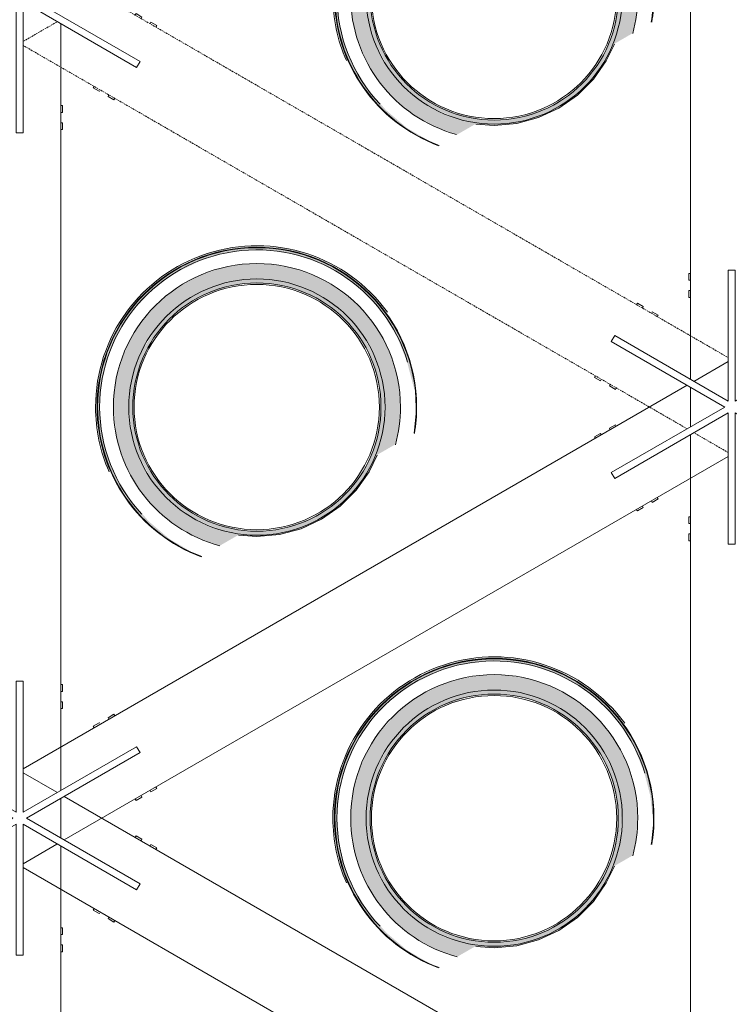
# Model space of a CAD drawing. Header units: centimetres. Extents: x 6036 to 22185, y 5782 to 11383.
# Tile 216 of 256: x 19245 to 19452, y 7948 to 8235. Entities that reach past the tile are written whole.
import ezdxf

# ---------------------------------------------------------------- set-up
doc = ezdxf.new("R2010")
doc.units = ezdxf.units.CM
doc.linetypes.add('Hidden', pattern=[0.714375, 0.47625, -0.238125])
doc.layers.add('A-FLOR', color=192, linetype='Continuous', lineweight=9)
doc.layers.add('A-GENM', color=13, linetype='Continuous', lineweight=9)

# ---------------------------------------------------------------- blocks, each defined once
blk = doc.blocks.new('WIND_SwietlikDachowy - WIND_SwietlikDachowy-V225-7-02 ZestMeble')
at = {"layer": 'A-GENM'}
for points in [[(-43.03, -18.82), (-42.67, -18.43), (-44.34, -14.24), (-46.11, -6.41), (-46.5, 1.71), (-45.87, 8.23), (-43.41, 16.74), (-40.37, 23.2), (-36.22, 29.28), (-31.09, 34.71), (-25.1, 39.27), (-18.44, 42.82), (-11.27, 45.24), (-1.87, 46.48), (5.62, 46.19), (12.96, 44.7), (19.97, 42.04), (26.47, 38.3), (32.28, 33.56), (37.36, 28.56), (32.12, 34.32), (26.15, 39.05), (19.58, 42.71), (12.81, 45.21), (7.37, 46.52), (-2.03, 46.94), (-8.57, 46.23), (-15.05, 44.59), (-22.92, 41.03), (-28.87, 37.09), (-34.57, 31.82), (-38.8, 26.56), (-42.44, 20.24), (-45.27, 12.56), (-46.64, 5.83), (-47.1, 0), (-46.01, -9.51), (-43.98, -16.52), (-43.11, -18.62)], [(-16.21, -43.58), (-16.05, -43.49), (-18.68, -42.58), (-25.43, -38.93), (-31.49, -34.21), (-36.7, -28.56), (-40.9, -22.13), (-43.98, -15.1), (-45.87, -7.65), (-46.5, 0), (-45.87, 7.65), (-43.98, 15.1), (-40.9, 22.13), (-36.7, 28.56), (-31.49, 34.21), (-25.43, 38.93), (-18.68, 42.58), (-11.42, 45.08), (-3.84, 46.34), (3.84, 46.34), (11.42, 45.08), (18.68, 42.58), (25.43, 38.93), (31.49, 34.21), (36.7, 28.56), (41.31, 21.19), (44.29, 13.88), (45.87, 7.65), (46.5, 0), (46.64, 0), (46.01, 7.68), (44.11, 15.14), (41.02, 22.2), (36.81, 28.65), (31.59, 34.32), (25.51, 39.05), (18.74, 42.71), (11.45, 45.21), (3.85, 46.48), (-3.85, 46.48), (-11.45, 45.21), (-18.74, 42.71), (-25.51, 39.05), (-31.59, 34.32), (-36.81, 28.65), (-41.02, 22.2), (-44.43, 13.88), (-46.01, 7.68), (-46.64, 0), (-45.91, -8.04), (-44.11, -15.14), (-41.02, -22.2), (-35.6, -29.96), (-31.59, -34.32), (-25.51, -39.05), (-18.74, -42.71)], [(-46.5, 0), (-45.9, 0), (-45.25, 7.65), (-43.33, 15.1), (-40.18, 22.13), (-35.88, 28.56), (-30.39, 34.32), (-24.18, 38.93), (-16.84, 42.58), (-11.27, 44.5), (-3.79, 45.74), (3.84, 45.73), (11.42, 44.44), (18.74, 41.87), (25.51, 38.11), (31.59, 33.22), (36.85, 27.23), (41.02, 20.36), (43.88, 13.06), (45.56, 6.59), (46.11, 4.7), (45.86, 7.68), (43.96, 15.14), (40.85, 22.2), (36.62, 28.65), (31.36, 34.32), (25.21, 39.05), (18.3, 42.71), (10.59, 45.21), (3.79, 46.34), (-3.85, 46.34), (-11.45, 45.07), (-18.74, 42.55), (-25.51, 38.87), (-31.59, 34.11), (-36.85, 28.32), (-41.02, 21.85), (-44.29, 13.88), (-46.01, 5.97), (-46.11, 4.7)], [(-16.05, -43.49), (-19.1, -42.26), (-25.51, -38.51), (-31.59, -33.34), (-36.85, -27.23), (-41.02, -20.36), (-43.41, -14.9), (-45.27, -7.55), (-45.9, 0), (-46.5, 0), (-45.77, -8.04), (-43.96, -15.14), (-40.85, -22.2), (-35.41, -29.96), (-31.36, -34.32), (-25.21, -39.05), (-18.3, -42.71)]]:
    blk.add_hatch(color=256, dxfattribs=at).paths.add_polyline_path(points)
h = blk.add_hatch(color=256, dxfattribs=at)
h.paths.add_polyline_path([(-10.79, -40.45), (-5.39, -37.33), (0.3, -37.77), (6.82, -37.16), (13.14, -35.42), (19.06, -32.62), (24.42, -28.84), (29.03, -24.19), (32.78, -18.81), (35.38, -13.79), (40.3, -10.95), (41.33, -6.9), (41.9, 0), (41.31, 6.98), (39.51, 13.88), (36.85, 19.94), (33.06, 25.74), (28.38, 30.83), (21.58, 35.8), (16.37, 38.53), (10.29, 40.62), (3.46, 41.76), (-3.46, 41.76), (-10.29, 40.62), (-16.83, 38.37), (-22.92, 35.08), (-28.38, 30.83), (-33.5, 25.07), (-36.85, 19.94), (-39.63, 13.6), (-41.33, 6.9), (-41.9, 0), (-41.04, -8.04), (-39.63, -13.6), (-36.85, -19.94), (-33.06, -25.74), (-28.38, -30.83), (-22.92, -35.08), (-16.83, -38.37)])
h.paths.add_polyline_path([(0, -37.4), (-6.49, -36.83), (-12.79, -35.14), (-18.7, -32.39), (-24.04, -28.65), (-28.65, -24.04), (-32.39, -18.7), (-35.14, -12.79), (-36.83, -6.49), (-37.4, 0), (-36.83, 6.49), (-34.64, 13.88), (-32.39, 18.7), (-28.65, 24.04), (-24.04, 28.65), (-18.7, 32.39), (-12.79, 35.14), (-6.49, 36.83), (0, 37.4), (6.49, 36.83), (12.79, 35.14), (18.7, 32.39), (24.04, 28.65), (28.65, 24.04), (32.39, 18.7), (35.14, 12.79), (36.83, 6.49), (37.4, 0), (36.42, -8.04), (34.42, -14.35), (32.25, -18.9), (28.39, -24.3), (23.6, -28.96), (17.96, -32.74), (11.39, -35.52), (6.34, -36.84), (1.99, -37.23)])
h = blk.add_hatch(color=256, dxfattribs=at)
h.paths.add_polyline_path([(0, -37.4), (6.56, -36.81), (12.93, -35.08), (18.9, -32.25), (24.3, -28.39), (28.96, -23.6), (32.74, -17.96), (35.52, -11.39), (36.83, -6.49), (37.23, 1.99), (36.81, 6.56), (34.64, 13.88), (31.52, 19.94), (28.38, 24.31), (22.92, 29.44), (18.7, 32.39), (12.79, 35.14), (6.49, 36.83), (0, 37.4), (-6.49, 36.83), (-12.79, 35.14), (-18.7, 32.39), (-24.04, 28.65), (-28.65, 24.04), (-33.06, 17.25), (-35.14, 12.79), (-36.83, 6.49), (-37.4, 0), (-36.42, -8.04), (-34.77, -13.6), (-31.52, -19.94), (-28.38, -24.31), (-22.92, -29.44), (-17.96, -32.74), (-11.39, -35.52), (-6.49, -36.83), (-1.99, -37.23)])
h.paths.add_polyline_path([(0, -36.08), (-3.46, -36.05), (-11.6, -34.19), (-17.48, -31.61), (-22.92, -27.92), (-27.05, -24.04), (-30.99, -18.7), (-33.87, -12.79), (-35.64, -6.39), (-36.23, 0), (-35.14, 8.31), (-33.06, 14.53), (-30.8, 19.07), (-26.77, 24.41), (-21.83, 28.91), (-16.15, 32.43), (-8.57, 35.1), (-3.34, 36.08), (4.82, 35.8), (10.29, 34.7), (17.48, 31.61), (22.92, 27.92), (27.05, 24.04), (30.99, 18.7), (33.87, 12.79), (35.63, 6.49), (36.23, 0), (35.14, -8.31), (33.78, -13.09), (30.8, -19.07), (26.77, -24.41), (21.76, -28.96), (15.37, -32.74), (8.33, -35.14), (3.34, -36.08)])
for centre, radius, start, end in [((0, 0), 47.1, 36, 180), ((0, 0), 46.64, 0, 180), ((0, 0), 46.5, 0, 180), ((0, 0), 45.9, 16.5746, 180), ((0, 0), 41.9, 0, 180), ((0, 0), 37.4, 0, 180), ((0, 0), 36.23, 0, 180), ((-0.04, 0), 35.8, 0, 180), ((0, 0), 47.1, 180, 203.6237), ((0, 0), 46.64, 180, 249.5977), ((0, 0), 46.5, 180, 249.7447), ((0, 0), 45.9, 180, 222.9127), ((0, 0), 41.9, 180, 255.0667), ((0, 0), 37.4, 180, 0), ((0, 0), 36.23, 180, 0), ((0, 0), 46.5, 350.5263, 0), ((0, 0), 46.64, 350.5263, 360), ((-0.04, 0), 35.8, 180, 360), ((0, 0), 41.9, 344.7999, 360)]:
    blk.add_arc(centre, radius, start, end, dxfattribs=at)
blk = doc.blocks.new('WIND_SwietlikDachowy - WIND_SwietlikDachowy-V227-7-02 ZestMeble')
at = {"layer": 'A-GENM'}
h = blk.add_hatch(color=256, dxfattribs=at)
h.paths.add_polyline_path([(-16.21, -43.58), (-16.38, -43.37), (-18.68, -42.58), (-25.43, -38.93), (-31.49, -34.21), (-36.7, -28.56), (-40.9, -22.13), (-43.98, -15.1), (-45.87, -7.65), (-46.5, 0), (-45.87, 7.65), (-43.98, 15.1), (-40.9, 22.13), (-36.7, 28.56), (-31.49, 34.21), (-25.43, 38.93), (-18.68, 42.58), (-18.74, 42.71), (-27.11, 37.8), (-31.59, 34.32), (-36.81, 28.65), (-41.02, 22.2), (-44.11, 15.14), (-46.01, 7.68), (-46.64, 0), (-46.01, -7.68), (-44.11, -15.14), (-41.02, -22.2), (-36.81, -28.65), (-31.59, -34.32), (-25.51, -39.05), (-18.74, -42.71), (-16.62, -43.44)])
h.paths.add_polyline_path([(46.01, -7.68), (46.64, 0), (46.5, 0), (45.87, -7.65)])
for points in [[(-46.01, 0), (-45.9, 0), (-45.25, 7.65), (-43.33, 15.1), (-40.18, 22.13), (-35.88, 28.56), (-30.56, 34.33), (-24.68, 39.05), (-18.14, 42.71), (-18.74, 42.55), (-26.88, 37.8), (-31.59, 34.11), (-36.85, 28.32), (-41.02, 21.85), (-44.11, 14.57), (-46.01, 5.97), (-46.5, 0)], [(-43.03, -18.82), (-42.67, -18.43), (-44.34, -14.24), (-46.11, -6.41), (-46.5, 1.71), (-45.87, 8.23), (-43.41, 16.74), (-42.67, 18.62), (-43.11, 18.62), (-45.27, 12.56), (-46.64, 5.83), (-47.1, 0), (-46.01, -9.51), (-43.98, -16.52), (-43.11, -18.62)], [(-16.05, -43.49), (-19.1, -42.26), (-25.51, -38.51), (-31.59, -33.34), (-36.85, -27.23), (-41.02, -20.36), (-43.41, -14.9), (-45.27, -7.55), (-45.9, 0), (-46.5, 0), (-45.86, -7.68), (-43.96, -15.14), (-40.85, -22.2), (-36.62, -28.65), (-31.36, -34.32), (-25.21, -39.05), (-18.3, -42.71), (-16.38, -43.37)]]:
    blk.add_hatch(color=256, dxfattribs=at).paths.add_polyline_path(points)
h = blk.add_hatch(color=256, dxfattribs=at)
h.paths.add_polyline_path([(-10.79, -40.45), (-5.39, -37.33), (0.3, -37.77), (6.82, -37.16), (13.14, -35.42), (19.06, -32.62), (24.42, -28.84), (29.03, -24.19), (32.95, -18.44), (35.38, -13.79), (40.3, -10.95), (41.33, -6.9), (41.9, 0), (41.33, 6.9), (40.3, 10.95), (35.02, 14), (32.45, 19.31), (27.86, 25.39), (23.94, 29.2), (18.54, 32.9), (12.58, 35.61), (6.23, 37.25), (-0.3, 37.77), (-5.39, 37.33), (-10.79, 40.45), (-17.89, 37.8), (-22.92, 35.08), (-28.38, 30.83), (-33.29, 25.39), (-36.85, 19.94), (-39.63, 13.6), (-41.33, 6.9), (-41.9, 0), (-41.33, -6.9), (-39.63, -13.6), (-36.85, -19.94), (-33.06, -25.74), (-27.97, -31.14), (-22.92, -35.08), (-16.83, -38.37), (-11.03, -40.36)])
h.paths.add_polyline_path([(0, -37.4), (-6.49, -36.83), (-12.79, -35.14), (-18.7, -32.39), (-24.04, -28.65), (-28.65, -24.04), (-32.51, -18.44), (-35.14, -12.79), (-36.83, -6.49), (-37.4, 0), (-36.83, 6.49), (-35.14, 12.79), (-32.39, 18.7), (-27.3, 25.39), (-24.04, 28.65), (-18.7, 32.39), (-12.79, 35.14), (-4.78, 36.98), (1.99, 37.23), (6.85, 36.74), (12.79, 35.14), (18.9, 32.25), (24.3, 28.39), (28.96, 23.6), (32.74, 17.96), (35.14, 12.79), (36.83, 6.49), (37.4, 0), (36.83, -6.49), (34.42, -14.35), (32.25, -18.9), (28.39, -24.3), (23.6, -28.96), (17.96, -32.74), (11.39, -35.52), (6.49, -36.83), (0.24, -37.38)])
h = blk.add_hatch(color=256, dxfattribs=at)
h.paths.add_polyline_path([(0, -37.4), (6.49, -36.83), (13.28, -34.92), (18.9, -32.25), (24.3, -28.39), (28.96, -23.6), (32.74, -17.96), (35.52, -11.39), (36.83, -6.49), (37.23, 1.99), (36.81, 6.56), (35.08, 12.93), (32.25, 18.9), (27.3, 25.39), (22.92, 29.44), (17.96, 32.74), (11.39, 35.52), (6.49, 36.83), (-1.99, 37.23), (-6.56, 36.81), (-12.93, 35.08), (-18.9, 32.25), (-24.3, 28.39), (-28.65, 24.04), (-33.06, 17.25), (-35.14, 12.79), (-36.83, 6.49), (-37.4, 0), (-36.72, -6.9), (-34.77, -13.6), (-31.52, -19.94), (-27.97, -24.72), (-22.92, -29.44), (-17.96, -32.74), (-11.39, -35.52), (-6.49, -36.83), (-1.99, -37.23)])
h.paths.add_polyline_path([(3.34, -36.08), (-3.46, -36.05), (-11.6, -34.19), (-17.48, -31.61), (-22.92, -27.92), (-27.05, -24.04), (-31.12, -18.44), (-33.87, -12.79), (-35.64, -6.39), (-36.23, 0), (-35.14, 8.31), (-33.06, 14.53), (-30.8, 19.07), (-25.41, 25.65), (-21.76, 28.96), (-15.37, 32.74), (-8.33, 35.14), (-3.04, 36.08), (3.46, 36.05), (10.29, 34.7), (17.48, 31.61), (22.92, 27.92), (27.05, 24.04), (30.99, 18.7), (33.87, 12.79), (35.63, 6.49), (36.23, 0), (35.14, -8.31), (33.78, -13.09), (30.8, -19.07), (26.77, -24.41), (21.76, -28.96), (15.37, -32.74), (8.33, -35.14), (3.46, -36.05)])
for centre, radius, start, end in [((0, 0), 46.64, 110.4023, 180), ((0, 0), 46.5, 110.2553, 180), ((0, 0), 41.9, 104.9333, 180), ((0, 0), 37.4, 0, 180), ((0, 0), 36.23, 0, 180), ((-0.04, 0), 35.8, 0, 180), ((0, 0), 45.9, 136.5701, 180), ((0, 0), 47.1, 156.3763, 180), ((0, 0), 41.9, 0, 15.2001), ((0, 0), 46.5, 0, 9.4737), ((0, 0), 46.64, 0, 9.4737), ((0, 0), 47.1, 180, 203.6237), ((0, 0), 46.64, 180, 249.5977), ((0, 0), 46.5, 180, 249.7447), ((0, 0), 45.9, 180, 223.4299), ((0, 0), 41.9, 180, 254.7146), ((0, 0), 37.4, 180, 0), ((0, 0), 36.23, 180, 0), ((0, 0), 46.5, 350.5263, 0), ((0, 0), 46.64, 350.5263, 360), ((-0.04, 0), 35.8, 180, 360), ((0, 0), 41.9, 344.7999, 360)]:
    blk.add_arc(centre, radius, start, end, dxfattribs=at)
blk = doc.blocks.new('WIND_SwietlikDachowy - WIND_SwietlikDachowy-V228-7-02 ZestMeble')
at = {"layer": 'A-GENM'}
for points in [[(-43.03, -18.82), (-42.67, -18.43), (-44.34, -14.24), (-46.11, -6.41), (-46.5, 1.71), (-45.87, 8.23), (-43.41, 16.74), (-40.37, 23.2), (-36.22, 29.28), (-31.09, 34.71), (-25.1, 39.27), (-18.44, 42.82), (-11.27, 45.24), (-1.87, 46.48), (5.62, 46.19), (12.96, 44.7), (19.97, 42.04), (26.47, 38.3), (32.28, 33.56), (37.36, 28.56), (32.12, 34.32), (26.15, 39.05), (19.58, 42.71), (12.81, 45.21), (7.37, 46.52), (0, 47.1), (-8.68, 46.2), (-15.05, 44.59), (-22.92, 41.03), (-28.87, 37.09), (-34.57, 31.82), (-38.8, 26.56), (-42.44, 20.24), (-45.27, 12.56), (-46.64, 5.83), (-47.1, 0), (-46.01, -9.51), (-43.98, -16.52), (-43.11, -18.62)], [(-16.21, -43.58), (-16.38, -43.37), (-18.68, -42.58), (-25.43, -38.93), (-31.49, -34.21), (-36.7, -28.56), (-40.9, -22.13), (-43.98, -15.1), (-45.87, -7.65), (-46.5, 0), (-45.87, 7.65), (-43.98, 15.1), (-40.9, 22.13), (-36.7, 28.56), (-31.49, 34.21), (-25.43, 38.93), (-18.68, 42.58), (-11.42, 45.08), (-3.04, 46.34), (4.66, 46.2), (11.42, 45.08), (18.68, 42.58), (25.43, 38.93), (31.49, 34.21), (36.7, 28.56), (40.9, 22.13), (43.98, 15.1), (45.87, 7.65), (46.5, 0), (46.45, 2.37), (46.01, 7.68), (44.11, 15.14), (41.02, 22.2), (36.81, 28.65), (31.59, 34.32), (25.51, 39.05), (18.74, 42.71), (11.45, 45.21), (3.85, 46.48), (-5.52, 46.2), (-11.45, 45.21), (-18.74, 42.71), (-25.51, 39.05), (-31.59, 34.32), (-36.81, 28.65), (-41.02, 22.2), (-44.11, 15.14), (-46.01, 7.68), (-46.64, 0), (-46.01, -7.68), (-44.11, -15.14), (-41.02, -22.2), (-36.81, -28.65), (-31.59, -34.32), (-25.51, -39.05), (-18.74, -42.71), (-16.62, -43.44)], [(46.3, 0), (46.5, 0), (45.86, 7.68), (43.96, 15.14), (40.85, 22.2), (36.62, 28.65), (31.36, 34.32), (25.21, 39.05), (18.3, 42.71), (10.59, 45.21), (3.79, 46.34), (-4.66, 46.2), (-11.45, 45.07), (-18.74, 42.55), (-25.51, 38.87), (-31.59, 34.11), (-36.85, 28.32), (-41.02, 21.85), (-44.11, 14.57), (-46.01, 5.97), (-46.5, 0), (-45.9, 0), (-45.25, 7.65), (-43.33, 15.1), (-40.14, 22.2), (-35.88, 28.56), (-30.52, 34.21), (-24.18, 38.93), (-16.84, 42.58), (-11.27, 44.5), (-3.04, 45.74), (3.84, 45.73), (11.42, 44.44), (18.74, 41.87), (25.51, 38.11), (31.59, 33.22), (36.85, 27.23), (41.02, 20.36), (43.88, 13.06), (45.56, 6.59), (46.12, 1.58)], [(-16.05, -43.49), (-19.1, -42.26), (-25.51, -38.51), (-31.59, -33.34), (-36.85, -27.23), (-41.02, -20.36), (-43.41, -14.9), (-45.27, -7.55), (-45.9, 0), (-46.5, 0), (-45.86, -7.68), (-43.96, -15.14), (-40.85, -22.2), (-36.62, -28.65), (-31.36, -34.32), (-25.21, -39.05), (-18.3, -42.71), (-16.38, -43.37)]]:
    blk.add_hatch(color=256, dxfattribs=at).paths.add_polyline_path(points)
h = blk.add_hatch(color=256, dxfattribs=at)
h.paths.add_polyline_path([(-10.79, -40.45), (-5.39, -37.33), (0.3, -37.77), (6.82, -37.16), (13.14, -35.42), (19.06, -32.62), (24.42, -28.84), (29.03, -24.19), (32.78, -18.81), (35.38, -13.79), (40.3, -10.95), (41.33, -6.9), (41.9, 0), (41.33, 6.9), (39.63, 13.6), (36.85, 19.94), (33.06, 25.74), (28.38, 30.83), (21.9, 35.63), (16.83, 38.37), (10.29, 40.62), (3.46, 41.76), (-3.46, 41.76), (-10.29, 40.62), (-16.83, 38.37), (-22.92, 35.08), (-28.38, 30.83), (-34.01, 24.29), (-36.85, 19.94), (-39.63, 13.6), (-41.33, 6.9), (-41.9, 0), (-41.33, -6.9), (-39.63, -13.6), (-36.85, -19.94), (-33.06, -25.74), (-27.97, -31.14), (-22.92, -35.08), (-16.83, -38.37)])
h.paths.add_polyline_path([(0, -37.4), (-6.49, -36.83), (-12.79, -35.14), (-18.7, -32.39), (-24.04, -28.65), (-28.65, -24.04), (-32.39, -18.7), (-35.14, -12.79), (-36.83, -6.49), (-37.4, 0), (-36.83, 6.49), (-35.14, 12.79), (-32.39, 18.7), (-27.97, 24.72), (-24.04, 28.65), (-18.7, 32.39), (-12.79, 35.14), (-6.49, 36.83), (0, 37.4), (6.49, 36.83), (12.79, 35.14), (18.7, 32.39), (24.04, 28.65), (28.65, 24.04), (32.39, 18.7), (35.14, 12.79), (36.83, 6.49), (37.4, 0), (36.83, -6.49), (34.42, -14.35), (31.79, -19.55), (28.39, -24.3), (23.6, -28.96), (17.96, -32.74), (11.39, -35.52), (6.49, -36.83), (0.3, -37.37)])
h = blk.add_hatch(color=256, dxfattribs=at)
h.paths.add_polyline_path([(0, -37.4), (6.49, -36.83), (12.79, -35.14), (18.9, -32.25), (24.3, -28.39), (28.96, -23.6), (32.74, -17.96), (35.52, -11.39), (36.83, -6.49), (37.23, 1.99), (36.81, 6.56), (34.77, 13.6), (31.52, 19.94), (28.38, 24.31), (22.92, 29.44), (18.7, 32.39), (12.79, 35.14), (6.49, 36.83), (0, 37.4), (-6.49, 36.83), (-12.79, 35.14), (-18.7, 32.39), (-24.04, 28.65), (-28.65, 24.04), (-33.06, 17.25), (-35.14, 12.79), (-36.83, 6.49), (-37.4, 0), (-36.72, -6.9), (-34.77, -13.6), (-31.79, -19.55), (-27.97, -24.72), (-22.92, -29.44), (-17.96, -32.74), (-11.39, -35.52), (-6.49, -36.83), (-1.99, -37.23)])
h.paths.add_polyline_path([(3.34, -36.08), (-3.46, -36.05), (-11.6, -34.19), (-17.48, -31.61), (-22.92, -27.92), (-27.05, -24.04), (-30.99, -18.7), (-33.87, -12.79), (-35.64, -6.39), (-36.23, 0), (-35.14, 8.31), (-33.06, 14.53), (-30.8, 19.07), (-26.77, 24.41), (-21.83, 28.91), (-16.15, 32.43), (-8.33, 35.14), (-3.04, 36.08), (3.46, 36.05), (10.29, 34.7), (17.48, 31.61), (22.92, 27.92), (27.05, 24.04), (30.99, 18.7), (33.87, 12.79), (35.63, 6.49), (36.23, 0), (35.14, -8.31), (33.78, -13.09), (30.44, -19.55), (26.77, -24.41), (21.76, -28.96), (15.37, -32.74), (8.33, -35.14), (3.46, -36.05)])
for centre, radius, start, end in [((0, 0), 47.1, 36, 180), ((0, 0), 46.64, 0, 180), ((0, 0), 46.5, 0, 180), ((0, 0), 45.9, 16.5746, 180), ((0, 0), 41.9, 0, 180), ((0, 0), 37.4, 0, 180), ((0, 0), 36.23, 0, 180), ((-0.04, 0), 35.8, 0, 180), ((0, 0), 47.1, 180, 203.6237), ((0, 0), 46.64, 180, 249.5977), ((0, 0), 46.5, 180, 249.7447), ((0, 0), 45.9, 180, 223.4299), ((0, 0), 41.9, 180, 255.0667), ((0, 0), 37.4, 180, 0), ((0, 0), 36.23, 180, 0), ((0, 0), 46.5, 350.5263, 0), ((0, 0), 46.64, 350.5263, 360), ((-0.04, 0), 35.8, 180, 360), ((0, 0), 41.9, 344.7999, 360)]:
    blk.add_arc(centre, radius, start, end, dxfattribs=at)
blk = doc.blocks.new('GEMO_Zwornik - GEMO_Zwornik-7988283-7-02 ZestMeble')
at = {"layer": 'A-GENM'}
for p, q in [((-12.5, 39), (-12, 39)), ((-12.5, 39), (-12.5, 37)), ((-1, 1.73), (-1, 40)), ((-1, 40), (1, 40)), ((1, 40), (1, 1.73)), ((12, 39), (12.5, 39)), ((12.5, 37), (12.5, 39)), ((-12, 37), (-12.5, 37)), ((12.5, 37), (12, 37)), ((-12.5, 34), (-12, 34)), ((-12.5, 34), (-12.5, 32)), ((-12, 32), (-12.5, 32)), ((12, 34), (12.5, 34)), ((12.5, 32), (12, 32)), ((12.5, 32), (12.5, 34)), ((-27.77, 29.89), (-27.52, 30.33)), ((-25.79, 29.33), (-27.52, 30.33)), ((-25.79, 29.33), (-26.04, 28.89)), ((27.52, 30.33), (25.79, 29.33)), ((26.04, 28.89), (25.79, 29.33)), ((27.52, 30.33), (27.77, 29.89)), ((-23.44, 27.39), (-23.19, 27.83)), ((-21.46, 26.83), (-23.19, 27.83)), ((-21.46, 26.83), (-21.71, 26.39)), ((23.19, 27.83), (21.46, 26.83)), ((21.71, 26.39), (21.46, 26.83)), ((23.19, 27.83), (23.27, 27.7)), ((-35.14, 19.13), (-34.14, 20.87)), ((-34.14, 20.87), (-1, 1.73)), ((1, 1.73), (34.14, 20.87)), ((34.14, 20.87), (35.14, 19.13)), ((-2, 0), (-35.14, 19.13)), ((35.14, 19.13), (2, 0)), ((-40.02, 8.67), (-39.77, 9.11)), ((-40.02, 8.67), (-38.29, 7.67)), ((38.29, 7.67), (40.02, 8.67)), ((39.77, 9.11), (40.02, 8.67)), ((-38.04, 8.11), (-38.29, 7.67)), ((-35.69, 6.17), (-35.44, 6.61)), ((-35.69, 6.17), (-33.96, 5.17)), ((33.96, 5.17), (35.69, 6.17)), ((35.44, 6.61), (35.69, 6.17)), ((38.29, 7.67), (38.04, 8.11)), ((-33.71, 5.61), (-33.96, 5.17)), ((33.96, 5.17), (33.71, 5.61)), ((-35.14, -19.13), (-2, 0)), ((-1, -1.73), (-34.14, -20.87)), ((-1, -40), (-1, -1.73)), ((34.14, -20.87), (1, -1.73)), ((1, -1.73), (1, -40)), ((2, 0), (35.14, -19.13)), ((-33.96, -5.17), (-35.69, -6.17)), ((-33.96, -5.17), (-33.71, -5.61)), ((33.71, -5.61), (33.96, -5.17)), ((35.69, -6.17), (33.96, -5.17)), ((-38.29, -7.67), (-40.02, -8.67)), ((-38.29, -7.67), (-38.04, -8.11)), ((-35.44, -6.61), (-35.69, -6.17)), ((35.69, -6.17), (35.44, -6.61)), ((38.04, -8.11), (38.29, -7.67)), ((40.02, -8.67), (38.29, -7.67)), ((-39.77, -9.11), (-40.02, -8.67)), ((40.02, -8.67), (39.77, -9.11)), ((-34.14, -20.87), (-35.14, -19.13)), ((35.14, -19.13), (34.14, -20.87)), ((-23.19, -27.83), (-23.44, -27.39)), ((-23.19, -27.83), (-21.46, -26.83)), ((-21.71, -26.39), (-21.46, -26.83)), ((21.46, -26.83), (21.71, -26.39)), ((21.46, -26.83), (23.19, -27.83)), ((23.27, -27.7), (23.19, -27.83)), ((-27.52, -30.33), (-27.77, -29.89)), ((-27.52, -30.33), (-25.79, -29.33)), ((-26.04, -28.89), (-25.79, -29.33)), ((25.79, -29.33), (26.04, -28.89)), ((25.79, -29.33), (27.52, -30.33)), ((27.77, -29.89), (27.52, -30.33)), ((-12.5, -32), (-12, -32)), ((-12.5, -32), (-12.5, -34)), ((-12, -34), (-12.5, -34)), ((12, -32), (12.5, -32)), ((12.5, -34), (12, -34)), ((12.5, -34), (12.5, -32)), ((-12.5, -37), (-12, -37)), ((-12.5, -37), (-12.5, -39)), ((12, -37), (12.5, -37)), ((12.5, -39), (12.5, -37)), ((-12, -39), (-12.5, -39)), ((1, -40), (-1, -40)), ((12.5, -39), (12, -39))]:
    blk.add_line(p, q, dxfattribs=at)
blk = doc.blocks.new('GEMO_Zwornik - GEMO_Zwornik-V237-7-02 ZestMeble')
at = {"layer": 'A-GENM'}
for p, q in [((-12.5, 39), (-12, 39)), ((-12.5, 39), (-12.5, 37)), ((-1, 1.73), (-1, 40)), ((-1, 40), (1, 40)), ((1, 40), (1, 1.73)), ((12, 39), (12.5, 39)), ((12.5, 37), (12.5, 39)), ((-12, 37), (-12.5, 37)), ((12.5, 37), (12, 37)), ((-12.5, 34), (-12, 34)), ((-12.5, 34), (-12.5, 32)), ((-12, 32), (-12.5, 32)), ((12, 34), (12.5, 34)), ((12.5, 32), (12, 32)), ((12.5, 32), (12.5, 34)), ((-27.77, 29.89), (-27.52, 30.33)), ((-25.79, 29.33), (-27.52, 30.33)), ((-25.79, 29.33), (-26.04, 28.89)), ((27.52, 30.33), (25.79, 29.33)), ((26.04, 28.89), (25.79, 29.33)), ((27.52, 30.33), (27.77, 29.89)), ((-23.34, 27.58), (-23.19, 27.83)), ((-21.46, 26.83), (-23.19, 27.83)), ((-21.46, 26.83), (-21.71, 26.39)), ((23.19, 27.83), (21.46, 26.83)), ((21.71, 26.39), (21.46, 26.83)), ((23.19, 27.83), (23.34, 27.58)), ((-35.14, 19.13), (-34.14, 20.87)), ((-34.14, 20.87), (-1, 1.73)), ((1, 1.73), (34.14, 20.87)), ((34.14, 20.87), (35.14, 19.13)), ((-2, 0), (-35.14, 19.13)), ((35.14, 19.13), (2, 0)), ((-40.02, 8.67), (-39.77, 9.11)), ((-40.02, 8.67), (-38.29, 7.67)), ((38.29, 7.67), (40.02, 8.67)), ((39.85, 8.97), (40.02, 8.67)), ((-38.08, 8.05), (-38.29, 7.67)), ((-35.69, 6.17), (-35.44, 6.61)), ((-35.69, 6.17), (-33.96, 5.17)), ((33.96, 5.17), (35.69, 6.17)), ((35.44, 6.61), (35.69, 6.17)), ((38.29, 7.67), (38.04, 8.11)), ((-33.71, 5.61), (-33.96, 5.17)), ((33.96, 5.17), (33.71, 5.61)), ((-35.14, -19.13), (-2, 0)), ((-1, -1.73), (-34.14, -20.87)), ((-1, -40), (-1, -1.73)), ((34.14, -20.87), (1, -1.73)), ((1, -1.73), (1, -40)), ((2, 0), (35.14, -19.13)), ((-33.96, -5.17), (-35.69, -6.17)), ((-33.96, -5.17), (-33.71, -5.61)), ((33.89, -5.3), (33.96, -5.17)), ((35.69, -6.17), (33.96, -5.17)), ((-38.29, -7.67), (-40.02, -8.67)), ((-38.29, -7.67), (-38.08, -8.04)), ((-35.44, -6.61), (-35.69, -6.17)), ((35.69, -6.17), (35.44, -6.61)), ((38.08, -8.04), (38.29, -7.67)), ((40.02, -8.67), (38.29, -7.67)), ((-39.77, -9.11), (-40.02, -8.67)), ((40.02, -8.67), (39.85, -8.97)), ((-34.14, -20.87), (-35.14, -19.13)), ((35.14, -19.13), (34.14, -20.87)), ((-23.19, -27.83), (-23.44, -27.39)), ((-23.19, -27.83), (-21.46, -26.83)), ((-21.71, -26.39), (-21.46, -26.83)), ((21.46, -26.83), (21.71, -26.39)), ((21.46, -26.83), (23.19, -27.83)), ((23.44, -27.39), (23.19, -27.83)), ((-27.52, -30.33), (-27.74, -29.96)), ((-27.52, -30.33), (-25.79, -29.33)), ((-26.04, -28.89), (-25.79, -29.33)), ((25.79, -29.33), (26.04, -28.89)), ((25.79, -29.33), (27.52, -30.33)), ((27.74, -29.96), (27.52, -30.33)), ((-12.5, -32), (-12, -32)), ((-12.5, -32), (-12.5, -34)), ((-12, -34), (-12.5, -34)), ((12, -32), (12.5, -32)), ((12.5, -34), (12, -34)), ((12.5, -34), (12.5, -32)), ((-12.5, -37), (-12, -37)), ((-12.5, -37), (-12.5, -39)), ((12, -37), (12.5, -37)), ((12.5, -39), (12.5, -37)), ((-12, -39), (-12.5, -39)), ((1, -40), (-1, -40)), ((12.5, -39), (12, -39))]:
    blk.add_line(p, q, dxfattribs=at)

msp = doc.modelspace()

# ---------------------------------------------------------------- linework, layer by layer
at = {"layer": 'A-FLOR'}
for p, q in [((19440.9, 8129.97), (19440.9, 8353.8)), ((19257.06, 8233.8), (19257.06, 8009.97)), ((19441.9, 8129.39), (19451.9, 8135.17)), ((19246.06, 8016.32), (19439.9, 8128.24)), ((19440.9, 8116.11), (19440.9, 8127.66)), ((19440.9, 7905.63), (19440.9, 8113.8)), ((19451.9, 8107.45), (19258.06, 7995.54)), ((19246.06, 8015.17), (19255.86, 8009.51)), ((19257.06, 8007.66), (19257.06, 7996.11)), ((19258.06, 8008.24), (19438.34, 7904.15)), ((19255.86, 7994.27), (19246.06, 7988.61)), ((19257.06, 7993.8), (19257.06, 7799.48)), ((19414.34, 7890.29), (19246.06, 7987.45))]:
    msp.add_line(p, q, dxfattribs=at)
at = {"layer": 'A-FLOR', "color": 10, "linetype": 'Hidden'}
for p, q in [((19258.06, 8248.24), (19451.9, 8136.32)), ((19255.86, 8234.27), (19246.06, 8228.61)), ((19439.9, 8115.54), (19246.06, 8227.45)), ((19451.9, 8108.61), (19441.9, 8114.38))]:
    msp.add_line(p, q, dxfattribs=at)
at = {"layer": 'A-FLOR', "flags": 128}
for points in [[(19418.68, 8227.86), (19416.31, 8222.99), (19412.53, 8217.59), (19407.87, 8212.93), (19402.48, 8209.15), (19396.51, 8206.37), (19390.14, 8204.66), (19383.58, 8204.09), (19378.18, 8204.47)], [(19308.9, 8084.47), (19314.3, 8084.09), (19320.86, 8084.66), (19327.22, 8086.37), (19333.2, 8089.15), (19338.59, 8092.93), (19343.25, 8097.59), (19347.03, 8102.99), (19349.39, 8107.86)], [(19378.18, 7964.47), (19383.58, 7964.09), (19390.14, 7964.66), (19396.51, 7966.37), (19402.48, 7969.15), (19407.87, 7972.93), (19412.53, 7977.59), (19416.31, 7982.99), (19418.68, 7987.86)]]:
    msp.add_lwpolyline(points, dxfattribs=at)

# ---------------------------------------------------------------- block references
at = {"layer": 'A-GENM'}
for name, p in [('WIND_SwietlikDachowy - WIND_SwietlikDachowy-V227-7-02 ZestMeble', (19383.58, 8241.89)), ('GEMO_Zwornik - GEMO_Zwornik-7988283-7-02 ZestMeble', (19245.06, 8241.89)), ('WIND_SwietlikDachowy - WIND_SwietlikDachowy-V225-7-02 ZestMeble', (19314.3, 8121.89)), ('GEMO_Zwornik - GEMO_Zwornik-V237-7-02 ZestMeble', (19452.9, 8121.89)), ('WIND_SwietlikDachowy - WIND_SwietlikDachowy-V228-7-02 ZestMeble', (19383.58, 8001.89)), ('GEMO_Zwornik - GEMO_Zwornik-7988283-7-02 ZestMeble', (19245.06, 8001.89))]:
    msp.add_blockref(name, p, dxfattribs=at)

doc.saveas('drawing.dxf')
